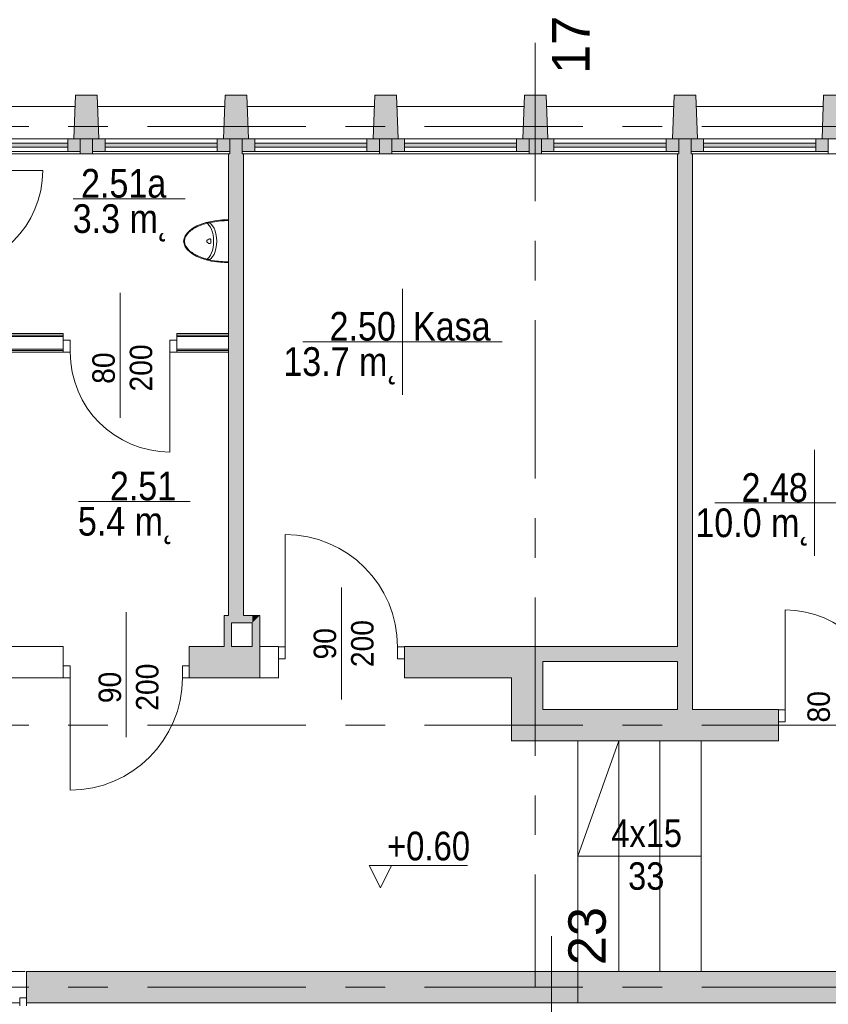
# Model space of a CAD drawing. Header units: centimetres. Extents: x -2574 to 3083, y -1 to 3760.
# Tile 27 of 58: x -439 to 209, y 2830 to 3619. Entities that reach past the tile are written whole.
import ezdxf

# ---------------------------------------------------------------- set-up
doc = ezdxf.new("R2010")
doc.units = ezdxf.units.CM
doc.linetypes.add('Dash', pattern=[60, 30, -30])
doc.linetypes.add('Oś', pattern=[222.25, 127, -31.75, 31.75, -31.75])
for name, color, linetype, lineweight in [('A-ANNO-NOTE', 131, 'Continuous', 13), ('A-AREA-IDEN', 2, 'Continuous', 13), ('A-DETL-GENF', 92, 'Continuous', 9), ('A-DETL-MEDM', 33, 'Continuous', 13), ('A-DETL-THIN', 151, 'Continuous', 9), ('A-DOOR', 31, 'Continuous', 13), ('A-DOOR-HDLN', 31, 'Continuous', 13), ('A-FLOR', 192, 'Continuous', 13), ('A-GLAZ-CURT', 52, 'Continuous', 13), ('A-GLAZ-CWMG', 51, 'Continuous', 13), ('A-WALL', 113, 'Continuous', 13), ('A-WALL-FNSH', 113, 'Continuous', 13), ('G-ANNO-DIMS', 111, 'Continuous', 13), ('G-ANNO-TEXT', 231, 'Continuous', 13), ('P-SANR-FIXT', 6, 'Continuous', 13), ('S-GRID', 1, 'Continuous', 13), ('S-GRID-IDEN', 1, 'Continuous', 13), ('S-STRS', 31, 'Continuous', 13)]:
    doc.layers.add(name, color=color, linetype=linetype, lineweight=lineweight)
doc.layers.add('A-WALL-PATT', color=111, linetype='Continuous', lineweight=13, plot=False)
doc.layers.add('S-COLS', color=52, linetype='Continuous', lineweight=13, plot=False)
doc.styles.add('Arial', font='arial.ttf', dxfattribs={"width": 0.9, "height": 18})
doc.styles.add('Arial Narrow_3', font='ARIALN.TTF', dxfattribs={"height": 23})
doc.styles.add('Arial_4', font='arial.ttf', dxfattribs={"height": 30})
doc.styles.add('Arial_5', font='arial.ttf', dxfattribs={"width": 0.85, "height": 22})
doc.styles.add('Arial_7', font='arial.ttf', dxfattribs={"width": 0.85, "height": 23})

msp = doc.modelspace()

# ---------------------------------------------------------------- hatches: boundary and pattern name
at = {"layer": 'A-GLAZ-CURT', "lineweight": 9}
for points in [[(-400.62, 3516.83), (-400.62, 3519.83), (-490.62, 3519.83), (-490.62, 3516.83)], [(-370.62, 3516.83), (-280.62, 3516.83), (-280.62, 3519.83), (-370.62, 3519.83)], [(-160.62, 3516.83), (-160.62, 3519.83), (-250.62, 3519.83), (-250.62, 3516.83)], [(-130.62, 3516.83), (-40.62, 3516.83), (-40.62, 3519.83), (-130.62, 3519.83)], [(79.38, 3516.83), (79.38, 3519.83), (-10.62, 3519.83), (-10.62, 3516.83)], [(109.38, 3516.83), (199.38, 3516.83), (199.38, 3519.83), (109.38, 3519.83)]]:
    msp.add_hatch(color=251, dxfattribs=at).paths.add_polyline_path(points, flags=0)
at = {"layer": 'A-GLAZ-CWMG', "lineweight": 9, "extrusion": (0, 0, -1)}
for points in [[(395.62, 3513.33), (390.62, 3513.33), (390.62, 3523.33), (400.62, 3523.33), (400.62, 3513.33)], [(375.62, 3513.33), (370.62, 3513.33), (370.62, 3523.33), (380.62, 3523.33), (380.62, 3513.33)], [(155.62, 3513.33), (150.62, 3513.33), (150.62, 3523.33), (160.62, 3523.33), (160.62, 3513.33)], [(135.62, 3513.33), (130.62, 3513.33), (130.62, 3523.33), (140.62, 3523.33), (140.62, 3513.33)], [(-84.38, 3513.33), (-89.38, 3513.33), (-89.38, 3523.33), (-79.38, 3523.33), (-79.38, 3513.33)], [(-104.38, 3513.33), (-109.38, 3513.33), (-109.38, 3523.33), (-99.38, 3523.33), (-99.38, 3513.33)]]:
    msp.add_hatch(color=251, dxfattribs=at).paths.add_polyline_path(points, flags=0)
at = {"layer": 'A-GLAZ-CWMG', "lineweight": 9}
for points in [[(-275.62, 3513.33), (-270.62, 3513.33), (-270.62, 3523.33), (-280.62, 3523.33), (-280.62, 3513.33)], [(-260.62, 3513.33), (-250.62, 3513.33), (-250.62, 3523.33), (-260.62, 3523.33)], [(-35.62, 3513.33), (-30.62, 3513.33), (-30.62, 3523.33), (-40.62, 3523.33), (-40.62, 3513.33)], [(-20.62, 3513.33), (-10.62, 3513.33), (-10.62, 3523.33), (-20.62, 3523.33)], [(204.38, 3513.33), (209.38, 3513.33), (209.38, 3523.33), (199.38, 3523.33), (199.38, 3513.33)]]:
    msp.add_hatch(color=251, dxfattribs=at).paths.add_polyline_path(points, flags=0)
at = {"layer": 'S-COLS', "lineweight": 9}
for points in [[(-375.62, 3523.33), (-376.87, 3558.33), (-394.37, 3558.33), (-395.62, 3523.33)], [(-255.62, 3523.33), (-256.87, 3558.33), (-274.37, 3558.33), (-275.62, 3523.33)], [(-135.62, 3523.33), (-136.87, 3558.33), (-154.37, 3558.33), (-155.62, 3523.33)], [(-15.62, 3523.33), (-16.87, 3558.33), (-34.37, 3558.33), (-35.62, 3523.33)], [(84.4, 3523.33), (104.38, 3523.33), (103.13, 3558.33), (85.63, 3558.33), (84.38, 3523.33)], [(204.4, 3523.33), (224.38, 3523.33), (223.13, 3558.33), (205.63, 3558.33), (204.38, 3523.33)]]:
    msp.add_hatch(color=251, dxfattribs=at).paths.add_polyline_path(points, flags=0)

# ---------------------------------------------------------------- linework, layer by layer
at = {"layer": 'A-ANNO-NOTE', "color": 251, "lineweight": 9}
for p, q in [((-358.62, 3399.83), (-358.62, 3299.83)), ((-181.12, 3073.83), (-181.12, 3163.83)), ((-353.62, 3143.83), (-353.62, 3043.83))]:
    msp.add_line(p, q, dxfattribs=at)
at = {"layer": 'A-AREA-IDEN', "color": 251, "lineweight": 9}
for p, q in [((-306.39, 3475.35), (-396.15, 3475.35)), ((-132.14, 3403.24), (-132.14, 3360.74)), ((-122.38, 3360.74), (-212.14, 3360.74)), ((-212.14, 3360.74), (-52.14, 3360.74)), ((-132.14, 3360.74), (-132.14, 3318.24)), ((198.32, 3273.98), (198.32, 3231.48)), ((-302.27, 3232.7), (-392.02, 3232.7)), ((208.07, 3231.48), (118.32, 3231.48)), ((118.32, 3231.48), (278.32, 3231.48)), ((198.32, 3231.48), (198.32, 3188.98))]:
    msp.add_line(p, q, dxfattribs=at)
at = {"layer": 'A-DETL-GENF', "color": 251, "lineweight": 9}
for p, q in [((-404.12, 3361.88), (-398.62, 3361.88)), ((-404.12, 3352.33), (-404.12, 3361.88)), ((-398.62, 3361.88), (-398.62, 3352.33)), ((-318.62, 3361.88), (-313.12, 3361.88)), ((-318.62, 3352.33), (-318.62, 3361.88)), ((-313.12, 3361.88), (-313.12, 3352.33)), ((-398.62, 3352.33), (-404.12, 3352.33)), ((-313.12, 3352.33), (-318.62, 3352.33)), ((-231.62, 3106.63), (-231.62, 3116.18)), ((-231.62, 3116.18), (-226.12, 3116.18)), ((-226.12, 3116.18), (-226.12, 3106.63)), ((-136.12, 3116.18), (-130.62, 3116.18)), ((-136.12, 3106.63), (-136.12, 3116.18)), ((-130.62, 3116.18), (-130.62, 3106.63)), ((-226.12, 3106.63), (-231.62, 3106.63)), ((-130.62, 3106.63), (-136.12, 3106.63)), ((-398.62, 3100.88), (-404.12, 3100.88)), ((-404.12, 3100.88), (-404.12, 3091.33)), ((-398.62, 3091.33), (-398.62, 3100.88)), ((-303.12, 3100.88), (-308.62, 3100.88)), ((-308.62, 3100.88), (-308.62, 3091.33)), ((-303.12, 3091.33), (-303.12, 3100.88)), ((-404.12, 3091.33), (-398.62, 3091.33)), ((-308.62, 3091.33), (-303.12, 3091.33)), ((169.38, 3056.13), (169.38, 3065.68)), ((169.38, 3065.68), (174.88, 3065.68)), ((174.88, 3065.68), (174.88, 3056.13)), ((174.88, 3056.13), (169.38, 3056.13)), ((-439.12, 2834.88), (-433.62, 2834.88)), ((-439.12, 2828.33), (-439.12, 2834.88)), ((-433.62, 2834.88), (-433.62, 2828.33))]:
    msp.add_line(p, q, dxfattribs=at)
at = {"layer": 'A-DETL-MEDM', "color": 251, "lineweight": 9}
for p, q in [((-404.12, 3352.33), (-404.12, 3361.88)), ((-404.12, 3361.88), (-398.62, 3361.88)), ((-398.62, 3361.88), (-398.62, 3352.33)), ((-318.62, 3361.88), (-318.62, 3352.33)), ((-313.12, 3361.88), (-318.62, 3361.88)), ((-313.12, 3352.33), (-313.12, 3361.88)), ((-398.62, 3352.33), (-404.12, 3352.33)), ((-318.62, 3352.33), (-313.12, 3352.33)), ((-226.12, 3116.18), (-231.62, 3116.18)), ((-231.62, 3116.18), (-231.62, 3106.63)), ((-226.12, 3106.63), (-226.12, 3116.18)), ((-136.12, 3106.63), (-136.12, 3116.18)), ((-136.12, 3116.18), (-130.62, 3116.18)), ((-130.62, 3116.18), (-130.62, 3106.63)), ((-231.62, 3106.63), (-226.12, 3106.63)), ((-130.62, 3106.63), (-136.12, 3106.63)), ((-404.12, 3091.33), (-404.12, 3100.88)), ((-404.12, 3100.88), (-398.62, 3100.88)), ((-398.62, 3100.88), (-398.62, 3091.33)), ((-308.62, 3100.88), (-308.62, 3091.33)), ((-303.12, 3100.88), (-308.62, 3100.88)), ((-303.12, 3091.33), (-303.12, 3100.88)), ((-398.62, 3091.33), (-404.12, 3091.33)), ((-308.62, 3091.33), (-303.12, 3091.33)), ((174.88, 3065.68), (169.38, 3065.68)), ((169.38, 3065.68), (169.38, 3056.13)), ((174.88, 3056.13), (174.88, 3065.68)), ((169.38, 3056.13), (174.88, 3056.13)), ((-439.12, 2834.88), (-439.12, 2828.33)), ((-433.62, 2834.88), (-439.12, 2834.88)), ((-433.62, 2828.33), (-433.62, 2834.88))]:
    msp.add_line(p, q, dxfattribs=at)
at = {"layer": 'A-DETL-THIN', "color": 251, "lineweight": 9}
for p in [(41.38, 3040.83), (107.38, 2948.33)]:
    msp.add_line(p, (8.38, 2948.33), dxfattribs=at)
at = {"layer": 'A-DOOR', "color": 251, "lineweight": 9}
for p, q in [((-500.62, 3498.08), (-420.62, 3498.08)), ((-318.62, 3352.33), (-318.62, 3272.33)), ((-226.12, 3116.18), (-226.12, 3206.18)), ((174.88, 3065.68), (174.88, 3145.68)), ((-398.62, 3091.33), (-398.62, 3001.33))]:
    msp.add_line(p, q, dxfattribs=at)
for centre, radius, start, end in [((-500.62, 3498.08), 80, 270, 0), ((-318.62, 3352.33), 80, 180, 270), ((-226.12, 3116.18), 90, 0, 90), ((174.88, 3065.68), 80, 0, 90), ((-398.62, 3091.33), 90, 270, 0)]:
    msp.add_arc(centre, radius, start, end, dxfattribs=at)
at = {"layer": 'A-DOOR-HDLN', "color": 251, "linetype": 'Dash', "lineweight": 9}
for p, q in [((-524.62, 2855.83), (-433.62, 2855.83)), ((-519.12, 2830.83), (-439.12, 2830.83))]:
    msp.add_line(p, q, dxfattribs=at)
at = {"layer": 'A-FLOR', "color": 251, "lineweight": 9}
for p, q in [((-271.62, 3511.29), (-500.62, 3511.29)), ((88.38, 3511.29), (-259.62, 3511.29)), ((328.38, 3511.29), (100.38, 3511.29)), ((8.38, 2855.83), (8.38, 3040.83))]:
    msp.add_line(p, q, dxfattribs=at)
at = {"layer": 'A-GLAZ-CURT', "color": 251, "lineweight": 9}
for p, q in [((-490.62, 3519.83), (-400.62, 3519.83)), ((-400.62, 3516.83), (-490.62, 3516.83)), ((-400.62, 3516.83), (-400.62, 3519.83)), ((-370.62, 3519.83), (-280.62, 3519.83)), ((-370.62, 3519.83), (-370.62, 3516.83)), ((-280.62, 3516.83), (-370.62, 3516.83)), ((-280.62, 3519.83), (-280.62, 3516.83)), ((-250.62, 3519.83), (-160.62, 3519.83)), ((-250.62, 3516.83), (-250.62, 3519.83)), ((-160.62, 3516.83), (-250.62, 3516.83)), ((-160.62, 3516.83), (-160.62, 3519.83)), ((-130.62, 3519.83), (-40.62, 3519.83)), ((-130.62, 3519.83), (-130.62, 3516.83)), ((-40.62, 3516.83), (-130.62, 3516.83)), ((-40.62, 3519.83), (-40.62, 3516.83)), ((-10.62, 3519.83), (79.38, 3519.83)), ((-10.62, 3516.83), (-10.62, 3519.83)), ((79.38, 3516.83), (-10.62, 3516.83)), ((79.38, 3516.83), (79.38, 3519.83)), ((109.38, 3519.83), (199.38, 3519.83)), ((109.38, 3519.83), (109.38, 3516.83)), ((199.38, 3516.83), (109.38, 3516.83)), ((199.38, 3519.83), (199.38, 3516.83))]:
    msp.add_line(p, q, dxfattribs=at)
at = {"layer": 'A-GLAZ-CWMG', "color": 251, "lineweight": 9}
for p, q in [((-400.62, 3523.33), (-490.62, 3523.33)), ((-370.62, 3523.33), (-280.62, 3523.33)), ((-275.62, 3523.33), (-280.62, 3523.33)), ((-280.62, 3523.33), (-280.62, 3513.33)), ((-270.62, 3523.33), (-270.62, 3513.33)), ((-260.62, 3513.33), (-260.62, 3523.33)), ((-250.62, 3523.33), (-255.62, 3523.33)), ((-250.62, 3513.33), (-250.62, 3523.33)), ((-160.62, 3523.33), (-250.62, 3523.33)), ((-130.62, 3523.33), (-40.62, 3523.33)), ((-35.62, 3523.33), (-40.62, 3523.33)), ((-40.62, 3523.33), (-40.62, 3513.33)), ((-30.62, 3523.33), (-30.62, 3513.33)), ((-20.62, 3513.33), (-20.62, 3523.33)), ((-10.62, 3523.33), (-15.62, 3523.33)), ((-10.62, 3513.33), (-10.62, 3523.33)), ((79.38, 3523.33), (-10.62, 3523.33)), ((109.38, 3523.33), (199.38, 3523.33)), ((204.38, 3523.33), (199.38, 3523.33)), ((199.38, 3523.33), (199.38, 3513.33)), ((209.38, 3523.33), (209.38, 3513.33)), ((-400.62, 3513.33), (-490.62, 3513.33)), ((-370.62, 3513.33), (-280.62, 3513.33)), ((-280.62, 3513.33), (-270.62, 3513.33)), ((-260.62, 3513.33), (-250.62, 3513.33)), ((-160.62, 3513.33), (-250.62, 3513.33)), ((-130.62, 3513.33), (-40.62, 3513.33)), ((-40.62, 3513.33), (-30.62, 3513.33)), ((-20.62, 3513.33), (-10.62, 3513.33)), ((79.38, 3513.33), (-10.62, 3513.33)), ((109.38, 3513.33), (199.38, 3513.33)), ((199.38, 3513.33), (209.38, 3513.33))]:
    msp.add_line(p, q, dxfattribs=at)
at = {"layer": 'A-GLAZ-CWMG', "color": 251, "lineweight": 9, "extrusion": (0, 0, -1)}
for p, q in [((-400.62, 3513.33), (-400.62, 3523.33)), ((-400.62, 3523.33), (-395.62, 3523.33)), ((-390.62, 3513.33), (-390.62, 3523.33)), ((-380.62, 3523.33), (-380.62, 3513.33)), ((-375.62, 3523.33), (-370.62, 3523.33)), ((-370.62, 3523.33), (-370.62, 3513.33)), ((-160.62, 3513.33), (-160.62, 3523.33)), ((-160.62, 3523.33), (-155.62, 3523.33)), ((-150.62, 3513.33), (-150.62, 3523.33)), ((-140.62, 3523.33), (-140.62, 3513.33)), ((-135.62, 3523.33), (-130.62, 3523.33)), ((-130.62, 3523.33), (-130.62, 3513.33)), ((79.38, 3513.33), (79.38, 3523.33)), ((79.38, 3523.33), (84.38, 3523.33)), ((89.38, 3513.33), (89.38, 3523.33)), ((99.38, 3523.33), (99.38, 3513.33)), ((104.38, 3523.33), (109.38, 3523.33)), ((109.38, 3523.33), (109.38, 3513.33)), ((-390.62, 3513.33), (-400.62, 3513.33)), ((-370.62, 3513.33), (-380.62, 3513.33)), ((-150.62, 3513.33), (-160.62, 3513.33)), ((-130.62, 3513.33), (-140.62, 3513.33)), ((89.38, 3513.33), (79.38, 3513.33)), ((109.38, 3513.33), (99.38, 3513.33))]:
    msp.add_line(p, q, dxfattribs=at)
at = {"layer": 'A-WALL', "color": 251, "lineweight": 9}
for p, q in [((-496.55, 3549.33), (-394.69, 3549.33)), ((-376.55, 3549.33), (-274.69, 3549.33)), ((-256.55, 3549.33), (-154.69, 3549.33)), ((-136.55, 3549.33), (-34.69, 3549.33)), ((-16.55, 3549.33), (85.31, 3549.33)), ((103.45, 3549.33), (205.31, 3549.33)), ((-390.62, 3523.33), (-390.62, 3511.33)), ((-380.62, 3523.33), (-380.62, 3511.33)), ((-270.62, 3523.33), (-270.62, 3511.33)), ((-260.62, 3523.33), (-260.62, 3511.33)), ((-150.62, 3523.33), (-150.62, 3511.33)), ((-140.62, 3523.33), (-140.62, 3511.33)), ((-30.62, 3523.33), (-30.62, 3511.33)), ((-20.62, 3523.33), (-20.62, 3511.33)), ((89.38, 3523.33), (89.38, 3511.33)), ((99.38, 3523.33), (99.38, 3511.33)), ((209.38, 3523.33), (209.38, 3511.33)), ((-619.62, 3511.33), (-270.62, 3511.33)), ((-271.62, 3141.33), (-271.62, 3511.33)), ((89.38, 3511.33), (-260.62, 3511.33)), ((-260.62, 3511.33), (-259.62, 3511.33)), ((-259.62, 3141.33), (-259.62, 3511.33)), ((88.38, 3116.33), (88.38, 3511.33)), ((329.38, 3511.33), (99.38, 3511.33)), ((100.38, 3065.83), (100.38, 3511.33)), ((-404.12, 3366.08), (-500.62, 3366.08)), ((-404.12, 3364.83), (-500.62, 3364.83)), ((-404.12, 3361.88), (-404.12, 3364.83)), ((-271.62, 3366.08), (-313.12, 3366.08)), ((-313.12, 3364.83), (-313.12, 3361.88)), ((-271.62, 3364.83), (-313.12, 3364.83)), ((-271.62, 3354.83), (-271.62, 3364.83)), ((-404.12, 3354.83), (-500.62, 3354.83)), ((-271.62, 3354.83), (-313.12, 3354.83)), ((-404.12, 3353.58), (-500.62, 3353.58)), ((-271.62, 3353.58), (-313.12, 3353.58)), ((-271.62, 3141.33), (-275.12, 3141.33)), ((-275.12, 3141.33), (-275.12, 3116.33)), ((-269.12, 3135.33), (-252.62, 3135.33)), ((-269.12, 3116.33), (-269.12, 3135.33)), ((-246.62, 3141.33), (-259.62, 3141.33)), ((-252.62, 3135.33), (-252.62, 3116.33)), ((-246.62, 3116.33), (-246.62, 3141.33)), ((-404.12, 3116.33), (-470.62, 3116.33)), ((-404.12, 3100.88), (-404.12, 3116.33)), ((-275.12, 3116.33), (-303.12, 3116.33)), ((-303.12, 3116.33), (-303.12, 3100.88)), ((-252.62, 3116.33), (-269.12, 3116.33)), ((-246.62, 3091.33), (-246.62, 3116.33)), ((-231.62, 3116.33), (-246.62, 3116.33)), ((-231.62, 3116.18), (-231.62, 3116.33)), ((-130.62, 3116.33), (-130.62, 3116.18)), ((88.38, 3116.33), (-130.62, 3116.33)), ((-231.62, 3091.33), (-231.62, 3106.63)), ((-130.62, 3106.63), (-130.62, 3091.33)), ((-19.62, 3065.83), (-19.62, 3104.33)), ((-19.62, 3104.33), (88.38, 3104.33)), ((88.38, 3065.83), (88.38, 3104.33)), ((-470.62, 3091.33), (-404.12, 3091.33)), ((-303.12, 3091.33), (-246.62, 3091.33)), ((-246.62, 3091.33), (-231.62, 3091.33)), ((-130.62, 3091.33), (-44.62, 3091.33)), ((-44.62, 3091.33), (-44.62, 3040.83)), ((88.38, 3065.83), (-19.62, 3065.83)), ((169.38, 3065.83), (100.38, 3065.83)), ((169.38, 3065.68), (169.38, 3065.83)), ((169.38, 3040.83), (169.38, 3056.13)), ((-44.62, 3040.83), (169.38, 3040.83)), ((297.38, 2855.83), (-433.62, 2855.83)), ((-433.62, 2855.83), (-433.62, 2834.88)), ((8.38, 2830.83), (8.38, 2855.83)), ((-439.12, 2830.83), (-519.12, 2830.83)), ((-433.62, 2830.83), (297.38, 2830.83))]:
    msp.add_line(p, q, dxfattribs=at)
at = {"layer": 'A-WALL-FNSH', "color": 251, "lineweight": 9}
for p, q in [((-404.12, 3367.33), (-500.62, 3367.33)), ((-404.12, 3364.83), (-404.12, 3367.33)), ((-271.62, 3367.33), (-313.12, 3367.33)), ((-313.12, 3367.33), (-313.12, 3364.83)), ((-500.62, 3352.33), (-404.12, 3352.33)), ((-313.12, 3352.33), (-271.62, 3352.33))]:
    msp.add_line(p, q, dxfattribs=at)
at = {"layer": 'A-WALL-PATT', "color": 251, "linetype": 'Continuous', "lineweight": 9, "extrusion": (0, 0, -1)}
for points in [[(390.62, 3511.33), (380.62, 3523.33), (390.62, 3523.33)], [(380.62, 3523.33), (390.62, 3511.33), (380.62, 3511.33)], [(270.62, 3511.33), (260.62, 3523.33), (270.62, 3523.33)], [(260.62, 3523.33), (270.62, 3511.33), (260.62, 3511.33)], [(150.62, 3511.33), (140.62, 3523.33), (150.62, 3523.33)], [(140.62, 3523.33), (150.62, 3511.33), (140.62, 3511.33)], [(30.62, 3511.33), (20.62, 3523.33), (30.62, 3523.33)], [(20.62, 3523.33), (30.62, 3511.33), (20.62, 3511.33)], [(-89.38, 3511.33), (-99.38, 3523.33), (-89.38, 3523.33)], [(-99.38, 3523.33), (-89.38, 3511.33), (-99.38, 3511.33)], [(259.62, 3511.29), (260.62, 3511.33), (271.62, 3511.29)], [(271.62, 3332), (259.62, 3511.29), (271.62, 3511.29)], [(259.62, 3511.29), (271.62, 3332), (271.62, 3141.33)], [(259.62, 3511.29), (271.62, 3141.33), (259.62, 3141.33)], [(-100.38, 3511.29), (-99.38, 3511.33), (-88.38, 3511.29)], [(-88.38, 3065.83), (-100.38, 3511.29), (-88.38, 3511.29)], [(-100.38, 3511.29), (-88.38, 3065.83), (-100.38, 3065.83)], [(275.12, 3135.33), (252.62, 3141.33), (275.12, 3141.33)], [(252.62, 3141.33), (275.12, 3135.33), (269.12, 3135.33)], [(269.12, 3116.33), (275.12, 3135.33), (275.12, 3116.33)], [(275.12, 3135.33), (269.12, 3116.33), (269.12, 3135.33)], [(252.62, 3141.33), (269.12, 3135.33), (252.62, 3135.33)], [(252.62, 3135.33), (246.62, 3141.33), (252.62, 3141.33)], [(246.62, 3141.33), (252.62, 3135.33), (252.62, 3116.33)], [(246.62, 3141.33), (252.62, 3116.33), (246.62, 3116.33)], [(303.12, 3097.15), (246.62, 3091.33), (303.12, 3116.33)], [(303.12, 3116.33), (246.62, 3091.33), (246.62, 3116.33)], [(130.62, 3116.33), (130.62, 3091.33), (44.62, 3091.33)], [(130.62, 3116.33), (44.62, 3091.33), (44.62, 3116.33)], [(44.62, 3116.33), (44.62, 3065.83), (19.62, 3116.33)], [(19.62, 3116.33), (44.62, 3065.83), (19.62, 3065.83)], [(-88.38, 3104.33), (19.62, 3116.33), (19.62, 3104.33)], [(19.62, 3116.33), (-88.38, 3104.33), (-88.38, 3116.33)], [(246.62, 3091.33), (303.12, 3097.15), (303.12, 3091.33)], [(44.62, 3040.83), (-8.38, 3065.83), (44.62, 3065.83)], [(-8.38, 3065.83), (44.62, 3040.83), (-8.38, 3040.83)], [(-8.38, 3040.83), (-169.38, 3065.83), (-8.38, 3065.83)], [(-169.38, 3065.83), (-8.38, 3040.83), (-169.38, 3040.83)], [(433.62, 2830.83), (-8.38, 2855.83), (433.62, 2855.83)], [(-8.38, 2855.83), (433.62, 2830.83), (92.71, 2830.83)], [(-8.38, 2855.83), (92.71, 2830.83), (-8.38, 2830.83)], [(-8.38, 2830.83), (-297.38, 2855.83), (-8.38, 2855.83)], [(-297.38, 2855.83), (-8.38, 2830.83), (-297.38, 2830.83)]]:
    msp.add_solid(points, dxfattribs=at)
at = {"layer": 'A-WALL-PATT', "color": 251, "linetype": 'Continuous', "lineweight": 9}
for points in [[(-130.62, 3091.33), (-130.62, 3116.33), (-130.62, 3097.15)], [(-44.62, 3065.83), (-44.62, 3116.33), (-44.62, 3091.33)]]:
    msp.add_solid(points, dxfattribs=at)
at = {"layer": 'G-ANNO-DIMS', "color": 251, "lineweight": 9}
for p, q in [((-149.82, 2922.86), (-158.82, 2940.86)), ((-158.82, 2940.86), (-79.91, 2940.86)), ((-149.82, 2922.86), (-140.82, 2940.86))]:
    msp.add_line(p, q, dxfattribs=at)
at = {"layer": 'P-SANR-FIXT', "color": 251, "lineweight": 9}
for p, q in [((-271.62, 3424.09), (-271.62, 3458.56)), ((-289.41, 3455.93), (-288.47, 3456.24)), ((-287.48, 3443.07), (-288.64, 3442.2)), ((-285.73, 3440.45), (-285.73, 3442.2)), ((-288.64, 3440.45), (-287.48, 3439.58)), ((-288.47, 3426.41), (-289.41, 3426.72))]:
    msp.add_line(p, q, dxfattribs=at)
for centre, start, end in [((-287.98, 3441.33), 126.88227, 233.11773), ((-286.82, 3442.2), 0, 126.88227), ((-286.82, 3440.45), 233.11773, 0)]:
    msp.add_arc(centre, 1.09, start, end, dxfattribs=at)
for centre, major_axis, ratio, start_param, end_param in [((-271.62, 3441.33), (-36, 0), 0.478823, 4.712389, 7.853982), ((-290.92, 3441.33), (0, 14.92), 0.492275, 3.348063, 6.076813), ((-288.47, 3441.33), (0, 14.92), 0.492275, 3.141593, 6.283185)]:
    msp.add_ellipse(centre, major_axis=major_axis, ratio=ratio, start_param=start_param, end_param=end_param, dxfattribs=at)
msp.add_open_spline([(-271.62, 3457.86), (-273.82, 3457.86), (-278.21, 3457.67), (-284.58, 3456.8), (-290.49, 3455.39), (-295.74, 3453.49), (-300.14, 3451.18), (-303.55, 3448.54), (-305.84, 3445.7), (-306.97, 3442.78), (-306.97, 3439.87), (-305.84, 3436.95), (-303.55, 3434.11), (-300.14, 3431.48), (-295.74, 3429.16), (-290.49, 3427.26), (-284.58, 3425.85), (-278.21, 3424.98), (-273.82, 3424.79), (-271.62, 3424.79)], degree=3, dxfattribs=at)
at = {"layer": 'S-COLS', "color": 251, "lineweight": 9}
for p, q in [((-394.37, 3558.33), (-395.62, 3523.33)), ((-376.87, 3558.33), (-394.37, 3558.33)), ((-375.62, 3523.33), (-376.87, 3558.33)), ((-274.37, 3558.33), (-275.62, 3523.33)), ((-256.87, 3558.33), (-274.37, 3558.33)), ((-255.62, 3523.33), (-256.87, 3558.33)), ((-154.37, 3558.33), (-155.62, 3523.33)), ((-136.87, 3558.33), (-154.37, 3558.33)), ((-135.62, 3523.33), (-136.87, 3558.33)), ((-34.37, 3558.33), (-35.62, 3523.33)), ((-16.87, 3558.33), (-34.37, 3558.33)), ((-15.62, 3523.33), (-16.87, 3558.33)), ((84.38, 3523.33), (85.63, 3558.33)), ((85.63, 3558.33), (103.13, 3558.33)), ((103.13, 3558.33), (104.38, 3523.33)), ((204.38, 3523.33), (205.63, 3558.33)), ((205.63, 3558.33), (223.13, 3558.33)), ((-395.62, 3523.33), (-375.62, 3523.33)), ((-275.62, 3523.33), (-255.62, 3523.33)), ((-155.62, 3523.33), (-135.62, 3523.33)), ((-35.62, 3523.33), (-15.62, 3523.33)), ((104.38, 3523.33), (84.38, 3523.33)), ((224.38, 3523.33), (204.38, 3523.33))]:
    msp.add_line(p, q, dxfattribs=at)
at = {"layer": 'S-GRID', "color": 251, "linetype": 'Oś', "lineweight": 9}
for p, q in [((-25.62, 3600.33), (-25.62, 2843.33)), ((-1225.62, 3533.33), (1983.25, 3533.33)), ((-1225.62, 3053.33), (1897.1, 3053.33)), ((-12.62, 2884.27), (-12.62, 27.13)), ((-1225.62, 2843.33), (1859.41, 2843.33))]:
    msp.add_line(p, q, dxfattribs=at)
at = {"layer": 'S-STRS', "color": 251, "lineweight": 9}
for p, q in [((8.38, 2855.83), (8.38, 3040.83)), ((41.38, 2855.83), (41.38, 3040.83)), ((41.38, 2855.83), (41.38, 3040.83)), ((74.38, 2855.83), (74.38, 3040.83)), ((74.38, 2855.83), (74.38, 3040.83)), ((107.38, 2855.83), (107.38, 3040.83)), ((107.38, 2855.83), (107.38, 3040.83))]:
    msp.add_line(p, q, dxfattribs=at)

# ---------------------------------------------------------------- texts
at = {"layer": 'A-ANNO-NOTE', "color": 251, "lineweight": 9, "style": 'Arial', "width": 0.9}
for s, p in [('200', (-332.86, 3320.85)), ('80', (-362.86, 3327.01)), ('200', (-155.36, 3099.88)), ('200', (-155.36, 3099.88)), ('90', (-185.36, 3106.03)), ('90', (-357.86, 3071)), ('200', (-327.86, 3064.94)), ('200', (-327.86, 3064.94)), ('80', (210.64, 3055.53))]:
    msp.add_text(s, height=18, rotation=90, dxfattribs=at).set_placement(p)
at = {"layer": 'A-AREA-IDEN', "color": 251, "lineweight": 9, "style": 'Arial_7', "width": 0.85}
for s, p in [('2.51a', (-389.92, 3476.24)), ('3.3 m˛', (-396.56, 3447.96)), ('2.50', (-190.58, 3361.63)), ('Kasa', (-123.7, 3361.63)), ('13.7 m˛', (-227.72, 3333.35)), ('2.51', (-366.77, 3233.59)), ('2.48', (139.76, 3232.36)), ('5.4 m˛', (-392.44, 3205.31)), ('10.0 m˛', (102.73, 3204.09))]:
    msp.add_text(s, height=23, dxfattribs=at).set_placement(p)
at = {"layer": 'G-ANNO-DIMS', "color": 251, "lineweight": 9, "style": 'Arial Narrow_3'}
msp.add_text('+0.60', height=23, dxfattribs=at).set_placement((-144.58, 2944.96))
at = {"layer": 'G-ANNO-TEXT', "color": 251, "lineweight": 9, "style": 'Arial_5', "width": 0.85}
for s, p in [('4x15', (35.37, 2955.74)), ('33', (48.83, 2921.41))]:
    msp.add_text(s, height=22, dxfattribs=at).set_placement(p)
at = {"layer": 'S-GRID-IDEN', "color": 251, "lineweight": 9, "style": 'Arial_4'}
for s, p in [('17', (17.88, 3575.4)), ('23', (30.88, 2860.98))]:
    msp.add_text(s, height=30, rotation=90, dxfattribs=at).set_placement(p)

doc.saveas('drawing.dxf')
